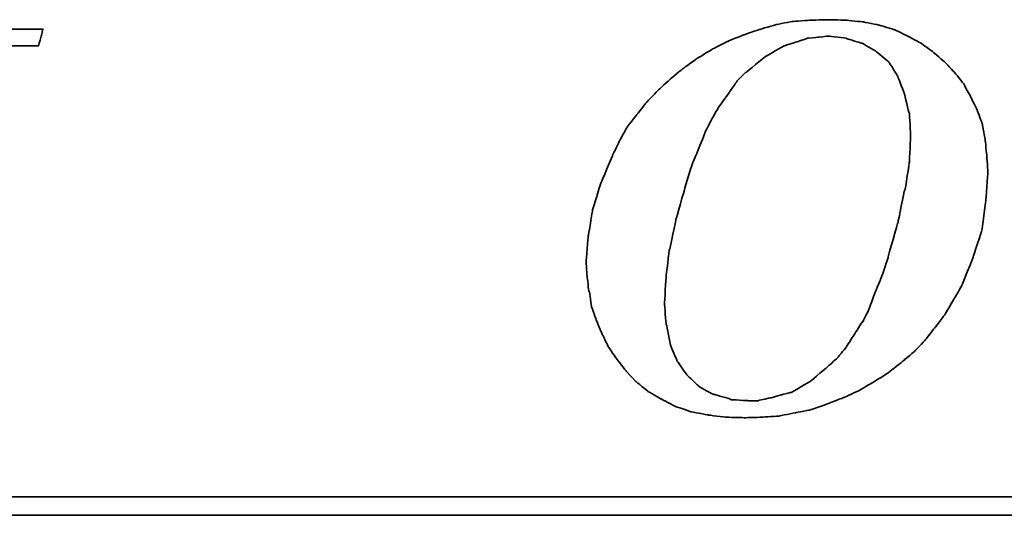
# Model space of a CAD drawing. Header units: millimetres. Extents: x 289 to 527, y -436 to -355.
# Tile 33 of 50: x 462.96 to 466.89, y -412.22 to -410.24. Entities that reach past the tile are written whole.
import ezdxf

# ---------------------------------------------------------------- set-up
doc = ezdxf.new("R2010")
doc.units = ezdxf.units.MM
doc.header["$LTSCALE"] = 0.1
doc.layers.add('DIM', color=4, linetype='CONTINUOUS')
doc.layers.add('layer 1', color=7, linetype='CONTINUOUS')

# ---------------------------------------------------------------- blocks, each defined once
blk = doc.blocks.new('TBI MOTION logo(完整正式版)')
at = {"layer": 'layer 1', "color": 22, "lineweight": 35}
for points, knots in [([(-11.34375, -6.98375), (-11.34375, -6.98375), (-10.91375, -7.43875), (-10.91375, -7.43875), (-10.91375, -7.43875), (-10.91375, -7.43875), (-10.38625, -7.87125), (-10.38625, -7.87125), (-10.38625, -7.87125), (-10.38625, -7.87125), (-9.81125, -8.20375), (-9.81125, -8.20375), (-9.81125, -8.20375), (-9.81125, -8.20375), (-9.21125, -8.51875), (-9.21125, -8.51875), (-9.21125, -8.51875), (-9.21125, -8.51875), (-8.51625, -8.75875), (-8.51625, -8.75875), (-8.51625, -8.75875), (-8.51625, -8.75875), (-7.77125, -8.90375), (-7.77125, -8.90375), (-7.77125, -8.90375), (-7.77125, -8.90375), (-6.97875, -8.99875), (-6.97875, -8.99875), (-6.97875, -8.99875), (-6.97875, -8.99875), (-6.14125, -9.02375), (-6.14125, -9.02375), (-6.14125, -9.02375), (-6.14125, -9.02375), (-5.37125, -8.99875), (-5.37125, -8.99875), (-5.37125, -8.99875), (-5.37125, -8.99875), (-4.65375, -8.94875), (-4.65375, -8.94875), (-4.65375, -8.94875), (-4.65375, -8.94875), (-3.93375, -8.80625), (-3.93375, -8.80625), (-3.93375, -8.80625), (-3.93375, -8.80625), (-3.21375, -8.66375), (-3.21375, -8.66375), (-3.21375, -8.66375), (-3.21375, -8.66375), (-2.49375, -8.39875), (-2.49375, -8.39875), (-2.49375, -8.39875), (-2.49375, -8.39875), (-1.79875, -8.13375), (-1.79875, -8.13375), (-1.79875, -8.13375), (-1.79875, -8.13375), (-1.17375, -7.84375), (-1.17375, -7.84375), (-1.17375, -7.84375), (-1.17375, -7.84375), (-0.52375, -7.46375), (-0.52375, -7.46375), (-0.52375, -7.46375), (-0.52375, -7.46375), (0.10124, -7.07875), (0.10124, -7.07875), (0.10124, -7.07875), (0.10124, -7.07875), (0.67625, -6.62375), (0.67625, -6.62375), (0.67625, -6.62375), (0.67625, -6.62375), (1.24874, -6.14375), (1.24874, -6.14375), (1.24874, -6.14375), (1.24874, -6.14375), (1.72874, -5.64125), (1.72874, -5.64125), (1.72874, -5.64125), (1.72874, -5.64125), (2.18624, -5.06375), (2.18624, -5.06375), (2.18624, -5.06375), (2.18624, -5.06375), (2.61625, -4.48874), (2.61625, -4.48874), (2.61625, -4.48874), (2.61625, -4.48874), (3.00125, -3.83874), (3.00125, -3.83874), (3.00125, -3.83874), (3.00125, -3.83874), (3.36124, -3.21374), (3.36124, -3.21374), (3.36124, -3.21374), (3.36124, -3.21374), (3.84374, -1.99125), (3.84374, -1.99125), (3.84374, -1.99125), (3.84374, -1.99125), (4.22625, -0.81875), (4.22625, -0.81875), (4.22625, -0.81875), (4.22625, -0.81875), (4.39125, 0.45624), (4.39125, 0.45624), (4.39125, 0.45624), (4.39125, 0.45624), (4.48874, 1.70124), (4.48874, 1.70124), (4.48874, 1.70124), (4.48874, 1.70124), (4.43874, 2.44625), (4.43874, 2.44625), (4.43874, 2.44625), (4.43874, 2.44625), (4.36874, 3.14125), (4.36874, 3.14125), (4.36874, 3.14125), (4.36874, 3.14125), (4.25125, 3.81125), (4.25125, 3.81125), (4.25125, 3.81125), (4.25125, 3.81125), (4.03124, 4.41125), (4.03124, 4.41125), (4.03124, 4.41125), (4.03124, 4.41125), (3.74374, 5.01125), (3.74374, 5.01125), (3.74374, 5.01125), (3.74374, 5.01125), (3.43124, 5.58875), (3.43124, 5.58875), (3.43124, 5.58875), (3.43124, 5.58875), (3.02625, 6.09125), (3.02625, 6.09125), (3.02625, 6.09125), (3.02625, 6.09125), (2.59374, 6.54875), (2.59374, 6.54875), (2.59374, 6.54875), (2.59374, 6.54875), (2.09124, 6.98125), (2.09124, 6.98125), (2.09124, 6.98125), (2.09124, 6.98125), (1.56124, 7.36625), (1.56124, 7.36625), (1.56124, 7.36625), (1.56124, 7.36625), (0.98624, 7.67625), (0.98624, 7.67625), (0.98624, 7.67625), (0.98624, 7.67625), (0.38624, 7.96375), (0.38624, 7.96375), (0.38624, 7.96375), (0.38624, 7.96375), (-0.25875, 8.15625), (-0.25875, 8.15625), (-0.25875, 8.15625), (-0.25875, 8.15625), (-0.98125, 8.30125), (-0.98125, 8.30125), (-0.98125, 8.30125), (-0.98125, 8.30125), (-1.70124, 8.37125), (-1.70124, 8.37125), (-1.70124, 8.37125), (-1.70124, 8.37125), (-2.49375, 8.39624), (-2.49375, 8.39624), (-2.49375, 8.39624), (-2.49375, 8.39624), (-3.28625, 8.37125), (-3.28625, 8.37125), (-3.28625, 8.37125), (-3.28625, 8.37125), (-4.05125, 8.32125), (-4.05125, 8.32125), (-4.05125, 8.32125), (-4.05125, 8.32125), (-4.77375, 8.18125), (-4.77375, 8.18125), (-4.77375, 8.18125), (-4.77375, 8.18125), (-5.51625, 7.96375), (-5.51625, 7.96375), (-5.51625, 7.96375), (-5.51625, 7.96375), (-6.21125, 7.72625), (-6.21125, 7.72625), (-6.21125, 7.72625), (-6.21125, 7.72625), (-6.92875, 7.43625), (-6.92875, 7.43625), (-6.92875, 7.43625), (-6.92875, 7.43625), (-7.57875, 7.10125), (-7.57875, 7.10125), (-7.57875, 7.10125), (-7.57875, 7.10125), (-8.24875, 6.69125), (-8.24875, 6.69125), (-8.24875, 6.69125), (-8.24875, 6.69125), (-8.84875, 6.26125), (-8.84875, 6.26125), (-8.84875, 6.26125), (-8.84875, 6.26125), (-9.42625, 5.78125), (-9.42625, 5.78125), (-9.42625, 5.78125), (-9.42625, 5.78125), (-9.95375, 5.30125), (-9.95375, 5.30125), (-9.95375, 5.30125), (-9.95375, 5.30125), (-10.43375, 4.79624), (-10.43375, 4.79624), (-10.43375, 4.79624), (-10.43375, 4.79624), (-10.88875, 4.22125), (-10.88875, 4.22125), (-10.88875, 4.22125), (-10.88875, 4.22125), (-11.29875, 3.69375), (-11.29875, 3.69375), (-11.29875, 3.69375), (-11.29875, 3.69375), (-11.63375, 3.09125), (-11.63375, 3.09125), (-11.63375, 3.09125), (-11.63375, 3.09125), (-11.91875, 2.49625), (-11.91875, 2.49625), (-11.91875, 2.49625), (-11.91875, 2.49625), (-12.44875, 1.24625), (-12.44875, 1.24625), (-12.44875, 1.24625), (-12.44875, 1.24625), (-12.80875, 0.06874), (-12.80875, 0.06874), (-12.80875, 0.06874), (-12.80875, 0.06874), (-12.99875, -1.07875), (-12.99875, -1.07875), (-12.99875, -1.07875), (-12.99875, -1.07875), (-13.09375, -2.18375), (-13.09375, -2.18375), (-13.09375, -2.18375), (-13.09375, -2.18375), (-13.04875, -2.85375), (-13.04875, -2.85375), (-13.04875, -2.85375), (-13.04875, -2.85375), (-12.97375, -3.50375), (-12.97375, -3.50375), (-12.97375, -3.50375), (-12.97375, -3.50375), (-12.95375, -3.50375), (-12.95375, -3.50375), (-12.95375, -3.50375), (-12.95375, -3.50375), (-12.85375, -4.17375), (-12.85375, -4.17375), (-12.85375, -4.17375), (-12.85375, -4.17375), (-12.63875, -4.77624), (-12.63875, -4.77624), (-12.63875, -4.77624), (-12.63875, -4.77624), (-12.39875, -5.35125), (-12.39875, -5.35125), (-12.39875, -5.35125), (-12.39875, -5.35125), (-12.11375, -5.92875), (-12.11375, -5.92875), (-12.11375, -5.92875), (-12.11375, -5.92875), (-11.75375, -6.45375), (-11.75375, -6.45375), (-11.75375, -6.45375), (-11.75375, -6.45375), (-11.34375, -6.98375), (-11.34375, -6.98375)], [0, 0, 0, 0, 0.01369863, 0.01369863, 0.01369863, 0.01369864, 0.02739726, 0.02739726, 0.02739726, 0.02739727, 0.04109589, 0.04109589, 0.04109589, 0.0410959, 0.05479452, 0.05479452, 0.05479452, 0.05479453, 0.06849315, 0.06849315, 0.06849315, 0.06849316, 0.08219178, 0.08219178, 0.08219178, 0.08219179, 0.09589041, 0.09589041, 0.09589041, 0.09589042, 0.10958904, 0.10958904, 0.10958904, 0.10958905, 0.12328767, 0.12328767, 0.12328767, 0.12328768, 0.1369863, 0.1369863, 0.1369863, 0.13698631, 0.15068493, 0.15068493, 0.15068493, 0.15068494, 0.16438356, 0.16438356, 0.16438356, 0.16438357, 0.17808219, 0.17808219, 0.17808219, 0.1780822, 0.19178082, 0.19178082, 0.19178082, 0.19178083, 0.20547945, 0.20547945, 0.20547945, 0.20547946, 0.21917808, 0.21917808, 0.21917808, 0.21917809, 0.23287671, 0.23287671, 0.23287671, 0.23287672, 0.24657534, 0.24657534, 0.24657534, 0.24657535, 0.26027397, 0.26027397, 0.26027397, 0.26027398, 0.2739726, 0.2739726, 0.2739726, 0.27397261, 0.28767123, 0.28767123, 0.28767123, 0.28767124, 0.30136986, 0.30136986, 0.30136986, 0.30136987, 0.31506849, 0.31506849, 0.31506849, 0.3150685, 0.32876712, 0.32876712, 0.32876712, 0.32876713, 0.34246575, 0.34246575, 0.34246575, 0.34246576, 0.35616438, 0.35616438, 0.35616438, 0.35616439, 0.36986301, 0.36986301, 0.36986301, 0.36986302, 0.38356164, 0.38356164, 0.38356164, 0.38356165, 0.39726027, 0.39726027, 0.39726027, 0.39726028, 0.4109589, 0.4109589, 0.4109589, 0.41095891, 0.42465753, 0.42465753, 0.42465753, 0.42465754, 0.43835616, 0.43835616, 0.43835616, 0.43835617, 0.45205479, 0.45205479, 0.45205479, 0.4520548, 0.46575342, 0.46575342, 0.46575342, 0.46575343, 0.47945205, 0.47945205, 0.47945205, 0.47945206, 0.49315068, 0.49315068, 0.49315068, 0.49315069, 0.50684932, 0.50684932, 0.50684932, 0.50684933, 0.52054795, 0.52054795, 0.52054795, 0.52054796, 0.53424658, 0.53424658, 0.53424658, 0.53424659, 0.54794521, 0.54794521, 0.54794521, 0.54794522, 0.56164384, 0.56164384, 0.56164384, 0.56164385, 0.57534247, 0.57534247, 0.57534247, 0.57534248, 0.5890411, 0.5890411, 0.5890411, 0.58904111, 0.60273973, 0.60273973, 0.60273973, 0.60273974, 0.61643836, 0.61643836, 0.61643836, 0.61643837, 0.63013699, 0.63013699, 0.63013699, 0.630137, 0.64383562, 0.64383562, 0.64383562, 0.64383563, 0.65753425, 0.65753425, 0.65753425, 0.65753426, 0.67123288, 0.67123288, 0.67123288, 0.67123289, 0.68493151, 0.68493151, 0.68493151, 0.68493152, 0.69863014, 0.69863014, 0.69863014, 0.69863015, 0.71232877, 0.71232877, 0.71232877, 0.71232878, 0.7260274, 0.7260274, 0.7260274, 0.72602741, 0.73972603, 0.73972603, 0.73972603, 0.73972604, 0.75342466, 0.75342466, 0.75342466, 0.75342467, 0.76712329, 0.76712329, 0.76712329, 0.7671233, 0.78082192, 0.78082192, 0.78082192, 0.78082193, 0.79452055, 0.79452055, 0.79452055, 0.79452056, 0.80821918, 0.80821918, 0.80821918, 0.80821919, 0.82191781, 0.82191781, 0.82191781, 0.82191782, 0.83561644, 0.83561644, 0.83561644, 0.83561645, 0.84931507, 0.84931507, 0.84931507, 0.84931508, 0.8630137, 0.8630137, 0.8630137, 0.86301371, 0.87671233, 0.87671233, 0.87671233, 0.87671234, 0.89041096, 0.89041096, 0.89041096, 0.89041097, 0.90410959, 0.90410959, 0.90410959, 0.9041096, 0.91780822, 0.91780822, 0.91780822, 0.91780823, 0.93150685, 0.93150685, 0.93150685, 0.93150686, 0.94520548, 0.94520548, 0.94520548, 0.94520549, 0.95890411, 0.95890411, 0.95890411, 0.95890412, 0.97260274, 0.97260274, 0.97260274, 0.97260275, 0.98630137, 0.98630137, 0.98630137, 0.98630138, 1, 1, 1, 1]), ([(-40.59125, -7.94375), (-40.59125, -7.94375), (-40.97375, -7.94375), (-40.97375, -7.94375), (-40.97375, -7.94375), (-40.97375, -7.94375), (-41.38125, -7.94375), (-41.38125, -7.94375), (-41.38125, -7.94375), (-41.38125, -7.94375), (-41.54875, -7.94375), (-41.54875, -7.94375), (-41.54875, -7.94375), (-41.54875, -7.94375), (-41.59875, -7.94375), (-41.59875, -7.94375), (-41.59875, -7.94375), (-41.59875, -7.94375), (-41.88375, -7.94375), (-41.88375, -7.94375), (-41.88375, -7.94375), (-41.88375, -7.94375), (-41.90875, -7.91875), (-41.90875, -7.91875), (-41.90875, -7.91875), (-41.90875, -7.91875), (-42.19875, -7.87125), (-42.19875, -7.87125), (-42.19875, -7.87125), (-42.19875, -7.87125), (-42.43875, -7.82375), (-42.43875, -7.82375), (-42.43875, -7.82375), (-42.43875, -7.82375), (-42.45875, -7.82375), (-42.45875, -7.82375), (-42.45875, -7.82375), (-42.45875, -7.82375), (-42.48625, -7.82375), (-42.48625, -7.82375), (-42.48625, -7.82375), (-42.48625, -7.82375), (-42.67625, -7.72375), (-42.67625, -7.72375), (-42.67625, -7.72375), (-42.67625, -7.72375), (-42.70125, -7.70375), (-42.70125, -7.70375), (-42.70125, -7.70375), (-42.70125, -7.70375), (-42.72375, -7.67875), (-42.72375, -7.67875), (-42.72375, -7.67875), (-42.72375, -7.67875), (-42.86875, -7.48875), (-42.86875, -7.48875), (-42.86875, -7.48875), (-42.86875, -7.48875), (-42.89375, -7.43875), (-42.89375, -7.43875), (-42.89375, -7.43875), (-42.89375, -7.43875), (-42.91875, -7.38875), (-42.91875, -7.38875), (-42.91875, -7.38875), (-42.91875, -7.38875), (-42.93875, -7.12875), (-42.93875, -7.12875), (-42.93875, -7.12875), (-42.93875, -7.12875), (-42.96375, -7.10375), (-42.96375, -7.10375), (-42.96375, -7.10375), (-42.96375, -7.10375), (-42.96375, -7.05375), (-42.96375, -7.05375), (-42.96375, -7.05375), (-42.96375, -7.05375), (-42.96375, -7.00875), (-42.96375, -7.00875), (-42.96375, -7.00875), (-42.96375, -7.00875), (-42.91875, -6.69625), (-42.91875, -6.69625), (-42.91875, -6.69625), (-42.91875, -6.69625), (-42.91875, -6.62375), (-42.91875, -6.62375), (-42.91875, -6.62375), (-42.91875, -6.62375), (-42.91875, -6.59625), (-42.91875, -6.59625), (-42.91875, -6.59625), (-42.91875, -6.59625), (-42.91875, -6.57375), (-42.91875, -6.57375), (-42.91875, -6.57375), (-42.91875, -6.57375), (-42.91875, -6.52875), (-42.91875, -6.52875), (-42.91875, -6.52875), (-42.91875, -6.52875), (-42.89375, -6.50375), (-42.89375, -6.50375), (-42.89375, -6.50375), (-42.89375, -6.50375), (-42.84375, -6.38375), (-42.84375, -6.38375), (-42.84375, -6.38375), (-42.84375, -6.38375), (-42.84375, -6.35875), (-42.84375, -6.35875), (-42.84375, -6.35875), (-42.84375, -6.35875), (-42.74625, -6.14375), (-42.74625, -6.14375), (-42.74625, -6.14375), (-42.74625, -6.14375), (-42.70125, -5.85375), (-42.70125, -5.85375), (-42.70125, -5.85375), (-42.70125, -5.85375), (-42.60375, -5.47125), (-42.60375, -5.47125), (-42.60375, -5.47125), (-42.60375, -5.47125), (-42.60375, -5.44875), (-42.60375, -5.44875), (-42.60375, -5.44875), (-42.60375, -5.44875), (-42.38875, -4.67875), (-42.38875, -4.67875), (-42.38875, -4.67875), (-42.38875, -4.67875), (-42.36375, -4.65375), (-42.36375, -4.65375), (-42.36375, -4.65375), (-42.36375, -4.65375), (-42.12375, -3.69625), (-42.12375, -3.69625), (-42.12375, -3.69625), (-42.12375, -3.69625), (-42.12375, -3.67374), (-42.12375, -3.67374), (-42.12375, -3.67374), (-42.12375, -3.67374), (-41.78875, -2.59374), (-41.78875, -2.59374), (-41.78875, -2.59374), (-41.78875, -2.59374), (-41.18875, -0.19375), (-41.18875, -0.19375), (-41.18875, -0.19375), (-41.18875, -0.19375), (-40.54375, 2.20624), (-40.54375, 2.20624), (-40.54375, 2.20624), (-40.54375, 2.20624), (-40.25375, 3.30875), (-40.25375, 3.30875), (-40.25375, 3.30875), (-40.25375, 3.30875), (-39.98875, 4.27125), (-39.98875, 4.27125), (-39.98875, 4.27125), (-39.98875, 4.27125), (-39.77375, 5.13125), (-39.77375, 5.13125), (-39.77375, 5.13125), (-39.77375, 5.13125), (-39.67875, 5.47125), (-39.67875, 5.47125), (-39.67875, 5.47125), (-39.67875, 5.47125), (-39.60375, 5.75625), (-39.60375, 5.75625), (-39.60375, 5.75625), (-39.60375, 5.75625), (-39.60375, 5.78125), (-39.60375, 5.78125), (-39.60375, 5.78125), (-39.60375, 5.78125), (-39.50875, 5.97125), (-39.50875, 5.97125), (-39.50875, 5.97125), (-39.50875, 5.97125), (-39.50875, 6.13875), (-39.50875, 6.13875), (-39.50875, 6.13875), (-39.50875, 6.13875), (-39.48625, 6.16625), (-39.48625, 6.16625), (-39.48625, 6.16625), (-39.48625, 6.16625), (-39.46125, 6.28625), (-39.46125, 6.28625), (-39.46125, 6.28625), (-39.46125, 6.28625), (-39.46125, 6.42625), (-39.46125, 6.42625), (-39.46125, 6.42625), (-39.46125, 6.42625), (-39.41375, 6.42625), (-39.41375, 6.42625), (-39.41375, 6.42625), (-39.41375, 6.42625), (-39.29375, 6.69125), (-39.29375, 6.69125), (-39.29375, 6.69125), (-39.29375, 6.69125), (-39.26875, 6.74125), (-39.26875, 6.74125), (-39.26875, 6.74125), (-39.26875, 6.74125), (-39.24375, 6.76625), (-39.24375, 6.76625), (-39.24375, 6.76625), (-39.24375, 6.76625), (-38.98375, 7.00624), (-38.98375, 7.00624), (-38.98375, 7.00624), (-38.98375, 7.00624), (-38.95625, 7.02624), (-38.95625, 7.02624), (-38.95625, 7.02624), (-38.95625, 7.02624), (-38.78875, 7.12624), (-38.78875, 7.12624), (-38.78875, 7.12624), (-38.78875, 7.12624), (-38.76375, 7.12624), (-38.76375, 7.12624), (-38.76375, 7.12624), (-38.76375, 7.12624), (-38.74375, 7.12624), (-38.74375, 7.12624), (-38.74375, 7.12624), (-38.74375, 7.12624), (-38.52875, 7.17125), (-38.52875, 7.17125), (-38.52875, 7.17125), (-38.52875, 7.17125), (-38.52875, 7.19624), (-38.52875, 7.19624), (-38.52875, 7.19624), (-38.52875, 7.19624), (-38.50375, 7.19624), (-38.50375, 7.19624), (-38.50375, 7.19624), (-38.50375, 7.19624), (-38.26125, 7.21875), (-38.26125, 7.21875), (-38.26125, 7.21875), (-38.26125, 7.21875), (-38.23875, 7.24624), (-38.23875, 7.24624), (-38.23875, 7.24624), (-38.23875, 7.24624), (-38.21625, 7.24624), (-38.21625, 7.24624), (-38.21625, 7.24624), (-38.21625, 7.24624), (-38.18875, 7.24624), (-38.18875, 7.24624), (-38.18875, 7.24624), (-38.18875, 7.24624), (-37.90375, 7.24624), (-37.90375, 7.24624), (-37.90375, 7.24624), (-37.90375, 7.24624), (-37.85375, 7.24624), (-37.85375, 7.24624), (-37.85375, 7.24624), (-37.85375, 7.24624), (-37.75875, 7.24624), (-37.75875, 7.24624), (-37.75875, 7.24624), (-37.75875, 7.24624), (-37.42375, 7.24624), (-37.42375, 7.24624), (-37.42375, 7.24624), (-37.42375, 7.24624), (-37.08875, 7.24624), (-37.08875, 7.24624), (-37.08875, 7.24624), (-37.08875, 7.24624), (-37.06375, 7.24624), (-37.06375, 7.24624), (-37.06375, 7.24624), (-37.06375, 7.24624), (-37.06375, 7.26624), (-37.06375, 7.26624), (-37.06375, 7.26624), (-37.06375, 7.26624), (-37.03875, 7.29125), (-37.03875, 7.29125), (-37.03875, 7.29125), (-37.03875, 7.29125), (-37.03875, 7.31625), (-37.03875, 7.31625), (-37.03875, 7.31625), (-37.03875, 7.31625), (-36.94125, 7.67625), (-36.94125, 7.67625), (-36.94125, 7.67625), (-36.94125, 7.67625), (-36.86875, 7.98625), (-36.86875, 7.98625), (-36.86875, 7.98625), (-36.86875, 7.98625), (-36.98875, 7.98625), (-36.98875, 7.98625), (-36.98875, 7.98625), (-36.98875, 7.98625), (-37.42375, 7.98625), (-37.42375, 7.98625), (-37.42375, 7.98625), (-37.42375, 7.98625), (-37.94875, 7.98625), (-37.94875, 7.98625), (-37.94875, 7.98625), (-37.94875, 7.98625), (-38.57375, 7.98625), (-38.57375, 7.98625), (-38.57375, 7.98625), (-38.57375, 7.98625), (-39.29375, 7.98625), (-39.29375, 7.98625), (-39.29375, 7.98625), (-39.29375, 7.98625), (-40.82875, 7.98625), (-40.82875, 7.98625), (-40.82875, 7.98625), (-40.82875, 7.98625), (-42.36375, 7.98625), (-42.36375, 7.98625), (-42.36375, 7.98625), (-42.36375, 7.98625), (-43.08375, 7.98625), (-43.08375, 7.98625), (-43.08375, 7.98625), (-43.08375, 7.98625), (-43.70875, 7.98625), (-43.70875, 7.98625), (-43.70875, 7.98625), (-43.70875, 7.98625), (-44.23375, 7.98625), (-44.23375, 7.98625), (-44.23375, 7.98625), (-44.23375, 7.98625), (-44.66875, 7.98625), (-44.66875, 7.98625), (-44.66875, 7.98625), (-44.66875, 7.98625), (-44.88375, 7.98625), (-44.88375, 7.98625), (-44.88375, 7.98625), (-44.88375, 7.98625), (-44.90875, 7.94125), (-44.90875, 7.94125), (-44.90875, 7.94125), (-44.90875, 7.94125), (-44.90875, 7.91625), (-44.90875, 7.91625), (-44.90875, 7.91625), (-44.90875, 7.91625), (-45.00375, 7.55625), (-45.00375, 7.55625), (-45.00375, 7.55625), (-45.00375, 7.55625), (-45.05375, 7.24624), (-45.05375, 7.24624), (-45.05375, 7.24624), (-45.05375, 7.24624), (-44.61875, 7.24624), (-44.61875, 7.24624), (-44.61875, 7.24624), (-44.61875, 7.24624), (-44.11375, 7.24624), (-44.11375, 7.24624), (-44.11375, 7.24624), (-44.11375, 7.24624), (-43.99375, 7.24624), (-43.99375, 7.24624), (-43.99375, 7.24624), (-43.99375, 7.24624), (-43.94625, 7.24624), (-43.94625, 7.24624), (-43.94625, 7.24624), (-43.94625, 7.24624), (-43.92374, 7.24624), (-43.92374, 7.24624), (-43.92374, 7.24624), (-43.92374, 7.24624), (-43.65875, 7.24624), (-43.65875, 7.24624), (-43.65875, 7.24624), (-43.65875, 7.24624), (-43.63875, 7.21875), (-43.63875, 7.21875), (-43.63875, 7.21875), (-43.63875, 7.21875), (-43.46875, 7.19624), (-43.46875, 7.19624), (-43.46875, 7.19624), (-43.46875, 7.19624), (-43.39875, 7.19624), (-43.39875, 7.19624), (-43.39875, 7.19624), (-43.39875, 7.19624), (-43.37125, 7.17125), (-43.37125, 7.17125), (-43.37125, 7.17125), (-43.37125, 7.17125), (-43.34875, 7.17125), (-43.34875, 7.17125), (-43.34875, 7.17125), (-43.34875, 7.17125), (-43.20375, 7.12624), (-43.20375, 7.12624), (-43.20375, 7.12624), (-43.20375, 7.12624), (-43.05875, 7.07624), (-43.05875, 7.07624), (-43.05875, 7.07624), (-43.05875, 7.07624), (-43.01375, 7.07624), (-43.01375, 7.07624), (-43.01375, 7.07624), (-43.01375, 7.07624), (-42.98875, 7.02624), (-42.98875, 7.02624), (-42.98875, 7.02624), (-42.98875, 7.02624), (-42.79875, 6.86125), (-42.79875, 6.86125), (-42.79875, 6.86125), (-42.79875, 6.86125), (-42.77375, 6.81125), (-42.77375, 6.81125), (-42.77375, 6.81125), (-42.77375, 6.81125), (-42.74625, 6.76625), (-42.74625, 6.76625), (-42.74625, 6.76625), (-42.74625, 6.76625), (-42.72375, 6.47625), (-42.72375, 6.47625), (-42.72375, 6.47625), (-42.72375, 6.47625), (-42.70125, 6.45124), (-42.70125, 6.45124), (-42.70125, 6.45124), (-42.70125, 6.45124), (-42.70125, 6.42625), (-42.70125, 6.42625), (-42.70125, 6.42625), (-42.70125, 6.42625), (-42.72375, 6.40625), (-42.72375, 6.40625), (-42.72375, 6.40625), (-42.72375, 6.40625), (-42.74625, 5.97125), (-42.74625, 5.97125), (-42.74625, 5.97125), (-42.74625, 5.97125), (-42.74625, 5.94625), (-42.74625, 5.94625), (-42.74625, 5.94625), (-42.74625, 5.94625), (-42.74625, 5.92625), (-42.74625, 5.92625), (-42.74625, 5.92625), (-42.74625, 5.92625), (-42.77375, 5.87625), (-42.77375, 5.87625), (-42.77375, 5.87625), (-42.77375, 5.87625), (-42.81875, 5.80625), (-42.81875, 5.80625), (-42.81875, 5.80625), (-42.81875, 5.80625), (-42.86875, 5.63625), (-42.86875, 5.63625), (-42.86875, 5.63625), (-42.86875, 5.63625), (-42.91875, 5.39625), (-42.91875, 5.39625), (-42.91875, 5.39625), (-42.91875, 5.39625), (-42.91875, 5.37124), (-42.91875, 5.37124), (-42.91875, 5.37124), (-42.91875, 5.37124), (-43.01375, 5.10874), (-43.01375, 5.10874), (-43.01375, 5.10874), (-43.01375, 5.10874), (-43.10875, 4.77124), (-43.10875, 4.77124), (-43.10875, 4.77124), (-43.10875, 4.77124), (-43.29875, 3.95625), (-43.29875, 3.95625), (-43.29875, 3.95625), (-43.29875, 3.95625), (-43.58875, 2.95125), (-43.58875, 2.95125), (-43.58875, 2.95125), (-43.58875, 2.95125), (-43.87375, 1.87125), (-43.87375, 1.87125), (-43.87375, 1.87125), (-43.87375, 1.87125), (-44.52625, -0.50374), (-44.52625, -0.50374), (-44.52625, -0.50374), (-44.52625, -0.50374), (-45.14875, -2.85375), (-45.14875, -2.85375), (-45.14875, -2.85375), (-45.14875, -2.85375), (-45.43375, -3.95875), (-45.43375, -3.95875), (-45.43375, -3.95875), (-45.43375, -3.95875), (-45.69875, -4.96875), (-45.69875, -4.96875), (-45.69875, -4.96875), (-45.69875, -4.96875), (-45.91375, -5.78375), (-45.91375, -5.78375), (-45.91375, -5.78375), (-45.91375, -5.78375), (-46.01375, -6.11875), (-46.01375, -6.11875), (-46.01375, -6.11875), (-46.01375, -6.11875), (-46.01375, -6.14375), (-46.01375, -6.14375), (-46.01375, -6.14375), (-46.01375, -6.14375), (-46.10875, -6.40875), (-46.10875, -6.40875), (-46.10875, -6.40875), (-46.10875, -6.40875), (-46.15375, -6.64875), (-46.15375, -6.64875), (-46.15375, -6.64875), (-46.15375, -6.64875), (-46.20375, -6.83875), (-46.20375, -6.83875), (-46.20375, -6.83875), (-46.20375, -6.83875), (-46.22875, -6.93375), (-46.22875, -6.93375), (-46.22875, -6.93375), (-46.22875, -6.93375), (-46.22875, -7.07875), (-46.22875, -7.07875), (-46.22875, -7.07875), (-46.22875, -7.07875), (-46.27375, -7.07875), (-46.27375, -7.07875), (-46.27375, -7.07875), (-46.27375, -7.07875), (-46.39375, -7.34375), (-46.39375, -7.34375), (-46.39375, -7.34375), (-46.39375, -7.34375), (-46.39375, -7.36875), (-46.39375, -7.36875), (-46.39375, -7.36875), (-46.39375, -7.36875), (-46.42125, -7.38875), (-46.42125, -7.38875), (-46.42125, -7.38875), (-46.42125, -7.38875), (-46.68375, -7.67875), (-46.68375, -7.67875), (-46.68375, -7.67875), (-46.68375, -7.67875), (-46.70875, -7.70375), (-46.70875, -7.70375), (-46.70875, -7.70375), (-46.70875, -7.70375), (-46.75375, -7.72375), (-46.75375, -7.72375), (-46.75375, -7.72375), (-46.75375, -7.72375), (-47.08875, -7.87125), (-47.08875, -7.87125), (-47.08875, -7.87125), (-47.08875, -7.87125), (-47.11625, -7.87125), (-47.11625, -7.87125), (-47.11625, -7.87125), (-47.11625, -7.87125), (-47.13875, -7.89375), (-47.13875, -7.89375), (-47.13875, -7.89375), (-47.13875, -7.89375), (-47.56875, -7.91875), (-47.56875, -7.91875), (-47.56875, -7.91875), (-47.56875, -7.91875), (-47.59625, -7.94375), (-47.59625, -7.94375), (-47.59625, -7.94375), (-47.59625, -7.94375), (-47.64375, -7.94375), (-47.64375, -7.94375), (-47.64375, -7.94375), (-47.64375, -7.94375), (-47.73625, -7.94375), (-47.73625, -7.94375), (-47.73625, -7.94375), (-47.73625, -7.94375), (-48.07375, -7.94375), (-48.07375, -7.94375), (-48.07375, -7.94375), (-48.07375, -7.94375), (-48.36125, -7.94375), (-48.36125, -7.94375), (-48.36125, -7.94375), (-48.36125, -7.94375), (-48.36125, -7.96625), (-48.36125, -7.96625), (-48.36125, -7.96625), (-48.36125, -7.96625), (-48.36125, -7.99125), (-48.36125, -7.99125), (-48.36125, -7.99125), (-48.36125, -7.99125), (-48.38875, -8.01375), (-48.38875, -8.01375), (-48.38875, -8.01375), (-48.38875, -8.01375), (-48.50875, -8.34875), (-48.50875, -8.34875), (-48.50875, -8.34875), (-48.50875, -8.34875), (-48.55375, -8.68625), (-48.55375, -8.68625), (-48.55375, -8.68625), (-48.55375, -8.68625), (-48.45875, -8.68625), (-48.45875, -8.68625), (-48.45875, -8.68625), (-48.45875, -8.68625), (-48.07375, -8.68625), (-48.07375, -8.68625), (-48.07375, -8.68625), (-48.07375, -8.68625), (-47.52375, -8.68625), (-47.52375, -8.68625), (-47.52375, -8.68625), (-47.52375, -8.68625), (-46.92375, -8.68625), (-46.92375, -8.68625), (-46.92375, -8.68625), (-46.92375, -8.68625), (-46.25375, -8.68625), (-46.25375, -8.68625), (-46.25375, -8.68625), (-46.25375, -8.68625), (-46.20375, -8.68625), (-46.20375, -8.68625), (-46.20375, -8.68625), (-46.20375, -8.68625), (-44.71375, -8.68625), (-44.71375, -8.68625), (-44.71375, -8.68625), (-44.71375, -8.68625), (-43.22875, -8.68625), (-43.22875, -8.68625), (-43.22875, -8.68625), (-43.22875, -8.68625), (-42.55875, -8.68625), (-42.55875, -8.68625), (-42.55875, -8.68625), (-42.55875, -8.68625), (-42.50875, -8.68625), (-42.50875, -8.68625), (-42.50875, -8.68625), (-42.50875, -8.68625), (-41.93375, -8.68625), (-41.93375, -8.68625), (-41.93375, -8.68625), (-41.93375, -8.68625), (-41.38125, -8.68625), (-41.38125, -8.68625), (-41.38125, -8.68625), (-41.38125, -8.68625), (-40.97375, -8.68625), (-40.97375, -8.68625), (-40.97375, -8.68625), (-40.97375, -8.68625), (-40.78125, -8.68625), (-40.78125, -8.68625), (-40.78125, -8.68625), (-40.78125, -8.68625), (-40.78125, -8.63875), (-40.78125, -8.63875), (-40.78125, -8.63875), (-40.78125, -8.63875), (-40.75875, -8.63875), (-40.75875, -8.63875), (-40.75875, -8.63875), (-40.75875, -8.63875), (-40.66375, -8.27875), (-40.66375, -8.27875), (-40.66375, -8.27875), (-40.66375, -8.27875), (-40.59125, -7.94375), (-40.59125, -7.94375)], [0, 0, 0, 0, 0.00558659, 0.00558659, 0.00558659, 0.0055866, 0.01117318, 0.01117318, 0.01117318, 0.01117319, 0.01675978, 0.01675978, 0.01675978, 0.01675979, 0.02234637, 0.02234637, 0.02234637, 0.02234638, 0.02793296, 0.02793296, 0.02793296, 0.02793297, 0.03351955, 0.03351955, 0.03351955, 0.03351956, 0.03910615, 0.03910615, 0.03910615, 0.03910616, 0.04469274, 0.04469274, 0.04469274, 0.04469275, 0.05027933, 0.05027933, 0.05027933, 0.05027934, 0.05586592, 0.05586592, 0.05586592, 0.05586593, 0.06145251, 0.06145251, 0.06145251, 0.06145252, 0.06703911, 0.06703911, 0.06703911, 0.06703912, 0.0726257, 0.0726257, 0.0726257, 0.07262571, 0.07821229, 0.07821229, 0.07821229, 0.0782123, 0.08379888, 0.08379888, 0.08379888, 0.08379889, 0.08938547, 0.08938547, 0.08938547, 0.08938548, 0.09497207, 0.09497207, 0.09497207, 0.09497208, 0.10055866, 0.10055866, 0.10055866, 0.10055867, 0.10614525, 0.10614525, 0.10614525, 0.10614526, 0.11173184, 0.11173184, 0.11173184, 0.11173185, 0.11731844, 0.11731844, 0.11731844, 0.11731845, 0.12290503, 0.12290503, 0.12290503, 0.12290504, 0.12849162, 0.12849162, 0.12849162, 0.12849163, 0.13407821, 0.13407821, 0.13407821, 0.13407822, 0.1396648, 0.1396648, 0.1396648, 0.13966481, 0.1452514, 0.1452514, 0.1452514, 0.14525141, 0.15083799, 0.15083799, 0.15083799, 0.150838, 0.15642458, 0.15642458, 0.15642458, 0.15642459, 0.16201117, 0.16201117, 0.16201117, 0.16201118, 0.16759777, 0.16759777, 0.16759777, 0.16759778, 0.17318436, 0.17318436, 0.17318436, 0.17318437, 0.17877095, 0.17877095, 0.17877095, 0.17877096, 0.18435754, 0.18435754, 0.18435754, 0.18435755, 0.18994413, 0.18994413, 0.18994413, 0.18994414, 0.19553073, 0.19553073, 0.19553073, 0.19553074, 0.20111732, 0.20111732, 0.20111732, 0.20111733, 0.20670391, 0.20670391, 0.20670391, 0.20670392, 0.2122905, 0.2122905, 0.2122905, 0.21229051, 0.21787709, 0.21787709, 0.21787709, 0.2178771, 0.22346369, 0.22346369, 0.22346369, 0.2234637, 0.22905028, 0.22905028, 0.22905028, 0.22905029, 0.23463687, 0.23463687, 0.23463687, 0.23463688, 0.24022346, 0.24022346, 0.24022346, 0.24022347, 0.24581006, 0.24581006, 0.24581006, 0.24581007, 0.25139665, 0.25139665, 0.25139665, 0.25139666, 0.25698324, 0.25698324, 0.25698324, 0.25698325, 0.26256983, 0.26256983, 0.26256983, 0.26256984, 0.26815642, 0.26815642, 0.26815642, 0.26815643, 0.27374302, 0.27374302, 0.27374302, 0.27374303, 0.27932961, 0.27932961, 0.27932961, 0.27932962, 0.2849162, 0.2849162, 0.2849162, 0.28491621, 0.29050279, 0.29050279, 0.29050279, 0.2905028, 0.29608939, 0.29608939, 0.29608939, 0.2960894, 0.30167598, 0.30167598, 0.30167598, 0.30167599, 0.30726257, 0.30726257, 0.30726257, 0.30726258, 0.31284916, 0.31284916, 0.31284916, 0.31284917, 0.31843575, 0.31843575, 0.31843575, 0.31843576, 0.32402235, 0.32402235, 0.32402235, 0.32402236, 0.32960894, 0.32960894, 0.32960894, 0.32960895, 0.33519553, 0.33519553, 0.33519553, 0.33519554, 0.34078212, 0.34078212, 0.34078212, 0.34078213, 0.34636872, 0.34636872, 0.34636872, 0.34636873, 0.35195531, 0.35195531, 0.35195531, 0.35195532, 0.3575419, 0.3575419, 0.3575419, 0.35754191, 0.36312849, 0.36312849, 0.36312849, 0.3631285, 0.36871508, 0.36871508, 0.36871508, 0.36871509, 0.37430168, 0.37430168, 0.37430168, 0.37430169, 0.37988827, 0.37988827, 0.37988827, 0.37988828, 0.38547486, 0.38547486, 0.38547486, 0.38547487, 0.39106145, 0.39106145, 0.39106145, 0.39106146, 0.39664804, 0.39664804, 0.39664804, 0.39664805, 0.40223464, 0.40223464, 0.40223464, 0.40223465, 0.40782123, 0.40782123, 0.40782123, 0.40782124, 0.41340782, 0.41340782, 0.41340782, 0.41340783, 0.41899441, 0.41899441, 0.41899441, 0.41899442, 0.42458101, 0.42458101, 0.42458101, 0.42458102, 0.4301676, 0.4301676, 0.4301676, 0.43016761, 0.43575419, 0.43575419, 0.43575419, 0.4357542, 0.44134078, 0.44134078, 0.44134078, 0.44134079, 0.44692737, 0.44692737, 0.44692737, 0.44692738, 0.45251397, 0.45251397, 0.45251397, 0.45251398, 0.45810056, 0.45810056, 0.45810056, 0.45810057, 0.46368715, 0.46368715, 0.46368715, 0.46368716, 0.46927374, 0.46927374, 0.46927374, 0.46927375, 0.47486034, 0.47486034, 0.47486034, 0.47486035, 0.48044693, 0.48044693, 0.48044693, 0.48044694, 0.48603352, 0.48603352, 0.48603352, 0.48603353, 0.49162011, 0.49162011, 0.49162011, 0.49162012, 0.4972067, 0.4972067, 0.4972067, 0.49720671, 0.5027933, 0.5027933, 0.5027933, 0.50279331, 0.50837989, 0.50837989, 0.50837989, 0.5083799, 0.51396648, 0.51396648, 0.51396648, 0.51396649, 0.51955307, 0.51955307, 0.51955307, 0.51955308, 0.52513966, 0.52513966, 0.52513966, 0.52513967, 0.53072626, 0.53072626, 0.53072626, 0.53072627, 0.53631285, 0.53631285, 0.53631285, 0.53631286, 0.54189944, 0.54189944, 0.54189944, 0.54189945, 0.54748603, 0.54748603, 0.54748603, 0.54748604, 0.55307263, 0.55307263, 0.55307263, 0.55307264, 0.55865922, 0.55865922, 0.55865922, 0.55865923, 0.56424581, 0.56424581, 0.56424581, 0.56424582, 0.5698324, 0.5698324, 0.5698324, 0.56983241, 0.57541899, 0.57541899, 0.57541899, 0.575419, 0.58100559, 0.58100559, 0.58100559, 0.5810056, 0.58659218, 0.58659218, 0.58659218, 0.58659219, 0.59217877, 0.59217877, 0.59217877, 0.59217878, 0.59776536, 0.59776536, 0.59776536, 0.59776537, 0.60335196, 0.60335196, 0.60335196, 0.60335197, 0.60893855, 0.60893855, 0.60893855, 0.60893856, 0.61452514, 0.61452514, 0.61452514, 0.61452515, 0.62011173, 0.62011173, 0.62011173, 0.62011174, 0.62569832, 0.62569832, 0.62569832, 0.62569833, 0.63128492, 0.63128492, 0.63128492, 0.63128493, 0.63687151, 0.63687151, 0.63687151, 0.63687152, 0.6424581, 0.6424581, 0.6424581, 0.64245811, 0.64804469, 0.64804469, 0.64804469, 0.6480447, 0.65363128, 0.65363128, 0.65363128, 0.65363129, 0.65921788, 0.65921788, 0.65921788, 0.65921789, 0.66480447, 0.66480447, 0.66480447, 0.66480448, 0.67039106, 0.67039106, 0.67039106, 0.67039107, 0.67597765, 0.67597765, 0.67597765, 0.67597766, 0.68156425, 0.68156425, 0.68156425, 0.68156426, 0.68715084, 0.68715084, 0.68715084, 0.68715085, 0.69273743, 0.69273743, 0.69273743, 0.69273744, 0.69832402, 0.69832402, 0.69832402, 0.69832403, 0.70391061, 0.70391061, 0.70391061, 0.70391062, 0.70949721, 0.70949721, 0.70949721, 0.70949722, 0.7150838, 0.7150838, 0.7150838, 0.71508381, 0.72067039, 0.72067039, 0.72067039, 0.7206704, 0.72625698, 0.72625698, 0.72625698, 0.72625699, 0.73184358, 0.73184358, 0.73184358, 0.73184359, 0.73743017, 0.73743017, 0.73743017, 0.73743018, 0.74301676, 0.74301676, 0.74301676, 0.74301677, 0.74860335, 0.74860335, 0.74860335, 0.74860336, 0.75418994, 0.75418994, 0.75418994, 0.75418995, 0.75977654, 0.75977654, 0.75977654, 0.75977655, 0.76536313, 0.76536313, 0.76536313, 0.76536314, 0.77094972, 0.77094972, 0.77094972, 0.77094973, 0.77653631, 0.77653631, 0.77653631, 0.77653632, 0.78212291, 0.78212291, 0.78212291, 0.78212292, 0.7877095, 0.7877095, 0.7877095, 0.78770951, 0.79329609, 0.79329609, 0.79329609, 0.7932961, 0.79888268, 0.79888268, 0.79888268, 0.79888269, 0.80446927, 0.80446927, 0.80446927, 0.80446928, 0.81005587, 0.81005587, 0.81005587, 0.81005588, 0.81564246, 0.81564246, 0.81564246, 0.81564247, 0.82122905, 0.82122905, 0.82122905, 0.82122906, 0.82681564, 0.82681564, 0.82681564, 0.82681565, 0.83240223, 0.83240223, 0.83240223, 0.83240224, 0.83798883, 0.83798883, 0.83798883, 0.83798884, 0.84357542, 0.84357542, 0.84357542, 0.84357543, 0.84916201, 0.84916201, 0.84916201, 0.84916202, 0.8547486, 0.8547486, 0.8547486, 0.85474861, 0.8603352, 0.8603352, 0.8603352, 0.86033521, 0.86592179, 0.86592179, 0.86592179, 0.8659218, 0.87150838, 0.87150838, 0.87150838, 0.87150839, 0.87709497, 0.87709497, 0.87709497, 0.87709498, 0.88268156, 0.88268156, 0.88268156, 0.88268157, 0.88826816, 0.88826816, 0.88826816, 0.88826817, 0.89385475, 0.89385475, 0.89385475, 0.89385476, 0.89944134, 0.89944134, 0.89944134, 0.89944135, 0.90502793, 0.90502793, 0.90502793, 0.90502794, 0.91061453, 0.91061453, 0.91061453, 0.91061454, 0.91620112, 0.91620112, 0.91620112, 0.91620113, 0.92178771, 0.92178771, 0.92178771, 0.92178772, 0.9273743, 0.9273743, 0.9273743, 0.92737431, 0.93296089, 0.93296089, 0.93296089, 0.9329609, 0.93854749, 0.93854749, 0.93854749, 0.9385475, 0.94413408, 0.94413408, 0.94413408, 0.94413409, 0.94972067, 0.94972067, 0.94972067, 0.94972068, 0.95530726, 0.95530726, 0.95530726, 0.95530727, 0.96089385, 0.96089385, 0.96089385, 0.96089386, 0.96648045, 0.96648045, 0.96648045, 0.96648046, 0.97206704, 0.97206704, 0.97206704, 0.97206705, 0.97765363, 0.97765363, 0.97765363, 0.97765364, 0.98324022, 0.98324022, 0.98324022, 0.98324023, 0.98882682, 0.98882682, 0.98882682, 0.98882683, 0.99441341, 0.99441341, 0.99441341, 0.99441342, 1, 1, 1, 1]), ([(-8.77875, 1.03124), (-8.77875, 1.03124), (-8.51625, 1.89625), (-8.51625, 1.89625), (-8.51625, 1.89625), (-8.51625, 1.89625), (-8.20375, 2.66375), (-8.20375, 2.66375), (-8.20375, 2.66375), (-8.20375, 2.66375), (-7.91625, 3.38125), (-7.91625, 3.38125), (-7.91625, 3.38125), (-7.91625, 3.38125), (-7.91625, 3.40624), (-7.91625, 3.40624), (-7.91625, 3.40624), (-7.91625, 3.40624), (-7.57875, 4.07624), (-7.57875, 4.07624), (-7.57875, 4.07624), (-7.57875, 4.07624), (-7.24375, 4.65125), (-7.24375, 4.65125), (-7.24375, 4.65125), (-7.24375, 4.65125), (-7.21875, 4.65125), (-7.21875, 4.65125), (-7.21875, 4.65125), (-7.21875, 4.65125), (-7.21875, 4.67624), (-7.21875, 4.67624), (-7.21875, 4.67624), (-7.21875, 4.67624), (-6.83625, 5.20375), (-6.83625, 5.20375), (-6.83625, 5.20375), (-6.83625, 5.20375), (-6.49875, 5.68625), (-6.49875, 5.68625), (-6.49875, 5.68625), (-6.49875, 5.68625), (-6.49875, 5.70625), (-6.49875, 5.70625), (-6.49875, 5.70625), (-6.49875, 5.70625), (-6.11625, 6.09125), (-6.11625, 6.09125), (-6.11625, 6.09125), (-6.11625, 6.09125), (-6.09125, 6.09125), (-6.09125, 6.09125), (-6.09125, 6.09125), (-6.09125, 6.09125), (-5.27375, 6.76625), (-5.27375, 6.76625), (-5.27375, 6.76625), (-5.27375, 6.76625), (-5.24875, 6.76625), (-5.24875, 6.76625), (-5.24875, 6.76625), (-5.24875, 6.76625), (-5.24875, 6.78625), (-5.24875, 6.78625), (-5.24875, 6.78625), (-5.24875, 6.78625), (-4.38875, 7.26624), (-4.38875, 7.26624), (-4.38875, 7.26624), (-4.38875, 7.26624), (-4.36125, 7.26624), (-4.36125, 7.26624), (-4.36125, 7.26624), (-4.36125, 7.26624), (-3.93375, 7.41125), (-3.93375, 7.41125), (-3.93375, 7.41125), (-3.93375, 7.41125), (-3.47375, 7.55625), (-3.47375, 7.55625), (-3.47375, 7.55625), (-3.47375, 7.55625), (-3.45375, 7.55625), (-3.45375, 7.55625), (-3.45375, 7.55625), (-3.45375, 7.55625), (-3.42875, 7.58124), (-3.42875, 7.58124), (-3.42875, 7.58124), (-3.42875, 7.58124), (-2.97375, 7.62625), (-2.97375, 7.62625), (-2.97375, 7.62625), (-2.97375, 7.62625), (-2.49375, 7.67625), (-2.49375, 7.67625), (-2.49375, 7.67625), (-2.49375, 7.67625), (-2.46875, 7.67625), (-2.46875, 7.67625), (-2.46875, 7.67625), (-2.46875, 7.67625), (-1.70124, 7.58124), (-1.70124, 7.58124), (-1.70124, 7.58124), (-1.70124, 7.58124), (-1.67875, 7.55625), (-1.67875, 7.55625), (-1.67875, 7.55625), (-1.67875, 7.55625), (-1.65375, 7.55625), (-1.65375, 7.55625), (-1.65375, 7.55625), (-1.65375, 7.55625), (-1.03125, 7.36625), (-1.03125, 7.36625), (-1.03125, 7.36625), (-1.03125, 7.36625), (-1.00625, 7.36625), (-1.00625, 7.36625), (-1.00625, 7.36625), (-1.00625, 7.36625), (-0.43124, 7.02624), (-0.43124, 7.02624), (-0.43124, 7.02624), (-0.43124, 7.02624), (-0.40625, 7.00624), (-0.40625, 7.00624), (-0.40625, 7.00624), (-0.40625, 7.00624), (0.12124, 6.57124), (0.12124, 6.57124), (0.12124, 6.57124), (0.12124, 6.57124), (0.14624, 6.54875), (0.14624, 6.54875), (0.14624, 6.54875), (0.14624, 6.54875), (0.17124, 6.52375), (0.17124, 6.52375), (0.17124, 6.52375), (0.17124, 6.52375), (0.55625, 5.89875), (0.55625, 5.89875), (0.55625, 5.89875), (0.55625, 5.89875), (0.55625, 5.87625), (0.55625, 5.87625), (0.55625, 5.87625), (0.55625, 5.87625), (0.84124, 5.15625), (0.84124, 5.15625), (0.84124, 5.15625), (0.84124, 5.15625), (0.84124, 5.13125), (0.84124, 5.13125), (0.84124, 5.13125), (0.84124, 5.13125), (1.03624, 4.31875), (1.03624, 4.31875), (1.03624, 4.31875), (1.03624, 4.31875), (1.05624, 4.31875), (1.05624, 4.31875), (1.05624, 4.31875), (1.05624, 4.31875), (1.05624, 4.29125), (1.05624, 4.29125), (1.05624, 4.29125), (1.05624, 4.29125), (1.10625, 3.33125), (1.10625, 3.33125), (1.10625, 3.33125), (1.10625, 3.33125), (1.10625, 3.30875), (1.10625, 3.30875), (1.10625, 3.30875), (1.10625, 3.30875), (1.05624, 2.20624), (1.05624, 2.20624), (1.05624, 2.20624), (1.05624, 2.20624), (1.05624, 2.18124), (1.05624, 2.18124), (1.05624, 2.18124), (1.05624, 2.18124), (0.86624, 0.93624), (0.86624, 0.93624), (0.86624, 0.93624), (0.86624, 0.93624), (0.84124, 0.93624), (0.84124, 0.93624), (0.84124, 0.93624), (0.84124, 0.93624), (0.55625, -0.45874), (0.55625, -0.45874), (0.55625, -0.45874), (0.55625, -0.45874), (0.12124, -1.99125), (0.12124, -1.99125), (0.12124, -1.99125), (0.12124, -1.99125), (0.12124, -2.01874), (0.12124, -2.01874), (0.12124, -2.01874), (0.12124, -2.01874), (-0.13874, -2.78375), (-0.13874, -2.78375), (-0.13874, -2.78375), (-0.13874, -2.78375), (-0.43124, -3.50375), (-0.43124, -3.50375), (-0.43124, -3.50375), (-0.43124, -3.50375), (-0.69375, -4.19875), (-0.69375, -4.19875), (-0.69375, -4.19875), (-0.69375, -4.19875), (-0.69375, -4.22375), (-0.69375, -4.22375), (-0.69375, -4.22375), (-0.69375, -4.22375), (-0.98125, -4.82374), (-0.98125, -4.82374), (-0.98125, -4.82374), (-0.98125, -4.82374), (-1.00625, -4.82374), (-1.00625, -4.82374), (-1.00625, -4.82374), (-1.00625, -4.82374), (-1.33875, -5.35125), (-1.33875, -5.35125), (-1.33875, -5.35125), (-1.33875, -5.35125), (-1.67875, -5.87875), (-1.67875, -5.87875), (-1.67875, -5.87875), (-1.67875, -5.87875), (-1.67875, -5.90375), (-1.67875, -5.90375), (-1.67875, -5.90375), (-1.67875, -5.90375), (-2.05875, -6.35875), (-2.05875, -6.35875), (-2.05875, -6.35875), (-2.05875, -6.35875), (-2.08375, -6.38375), (-2.08375, -6.38375), (-2.08375, -6.38375), (-2.08375, -6.38375), (-2.46875, -6.74375), (-2.46875, -6.74375), (-2.46875, -6.74375), (-2.46875, -6.74375), (-3.25875, -7.41625), (-3.25875, -7.41625), (-3.25875, -7.41625), (-3.25875, -7.41625), (-3.28625, -7.43875), (-3.28625, -7.43875), (-3.28625, -7.43875), (-3.28625, -7.43875), (-4.12375, -7.91875), (-4.12375, -7.91875), (-4.12375, -7.91875), (-4.12375, -7.91875), (-4.14875, -7.91875), (-4.14875, -7.91875), (-4.14875, -7.91875), (-4.14875, -7.91875), (-4.17125, -7.91875), (-4.17125, -7.91875), (-4.17125, -7.91875), (-4.17125, -7.91875), (-5.03375, -8.15875), (-5.03375, -8.15875), (-5.03375, -8.15875), (-5.03375, -8.15875), (-5.51625, -8.25625), (-5.51625, -8.25625), (-5.51625, -8.25625), (-5.51625, -8.25625), (-5.54125, -8.27875), (-5.54125, -8.27875), (-5.54125, -8.27875), (-5.54125, -8.27875), (-5.56375, -8.27875), (-5.56375, -8.27875), (-5.56375, -8.27875), (-5.56375, -8.27875), (-5.99625, -8.27875), (-5.99625, -8.27875), (-5.99625, -8.27875), (-5.99625, -8.27875), (-6.76375, -8.23125), (-6.76375, -8.23125), (-6.76375, -8.23125), (-6.76375, -8.23125), (-6.78875, -8.23125), (-6.78875, -8.23125), (-6.78875, -8.23125), (-6.78875, -8.23125), (-6.78875, -8.20375), (-6.78875, -8.20375), (-6.78875, -8.20375), (-6.78875, -8.20375), (-7.45875, -8.01375), (-7.45875, -8.01375), (-7.45875, -8.01375), (-7.45875, -8.01375), (-7.48375, -8.01375), (-7.48375, -8.01375), (-7.48375, -8.01375), (-7.48375, -8.01375), (-7.50875, -8.01375), (-7.50875, -8.01375), (-7.50875, -8.01375), (-7.50875, -8.01375), (-8.13125, -7.67875), (-8.13125, -7.67875), (-8.13125, -7.67875), (-8.13125, -7.67875), (-8.15625, -7.65375), (-8.15625, -7.65375), (-8.15625, -7.65375), (-8.15625, -7.65375), (-8.65875, -7.17375), (-8.65875, -7.17375), (-8.65875, -7.17375), (-8.65875, -7.17375), (-8.68375, -7.14875), (-8.68375, -7.14875), (-8.68375, -7.14875), (-8.68375, -7.14875), (-9.08875, -6.57375), (-9.08875, -6.57375), (-9.08875, -6.57375), (-9.08875, -6.57375), (-9.11375, -6.54875), (-9.11375, -6.54875), (-9.11375, -6.54875), (-9.11375, -6.54875), (-9.11375, -6.52875), (-9.11375, -6.52875), (-9.11375, -6.52875), (-9.11375, -6.52875), (-9.40375, -5.85375), (-9.40375, -5.85375), (-9.40375, -5.85375), (-9.40375, -5.85375), (-9.40375, -5.82875), (-9.40375, -5.82875), (-9.40375, -5.82875), (-9.40375, -5.82875), (-9.56875, -4.96875), (-9.56875, -4.96875), (-9.56875, -4.96875), (-9.56875, -4.96875), (-9.59375, -4.94375), (-9.59375, -4.94375), (-9.59375, -4.94375), (-9.59375, -4.94375), (-9.66375, -4.03375), (-9.66375, -4.03375), (-9.66375, -4.03375), (-9.66375, -4.03375), (-9.66375, -4.00875), (-9.66375, -4.00875), (-9.66375, -4.00875), (-9.66375, -4.00875), (-9.59375, -2.85375), (-9.59375, -2.85375), (-9.59375, -2.85375), (-9.59375, -2.85375), (-9.45125, -1.65875), (-9.45125, -1.65875), (-9.45125, -1.65875), (-9.45125, -1.65875), (-9.42625, -1.63375), (-9.42625, -1.63375), (-9.42625, -1.63375), (-9.42625, -1.63375), (-9.16125, -0.33875), (-9.16125, -0.33875), (-9.16125, -0.33875), (-9.16125, -0.33875), (-8.77875, 1.00624), (-8.77875, 1.00624), (-8.77875, 1.00624), (-8.77875, 1.00624), (-8.77875, 1.03124), (-8.77875, 1.03124)], [0, 0, 0, 0, 0.01020408, 0.01020408, 0.01020408, 0.01020409, 0.02040816, 0.02040816, 0.02040816, 0.02040817, 0.03061224, 0.03061224, 0.03061224, 0.03061225, 0.04081633, 0.04081633, 0.04081633, 0.04081634, 0.05102041, 0.05102041, 0.05102041, 0.05102042, 0.06122449, 0.06122449, 0.06122449, 0.0612245, 0.07142857, 0.07142857, 0.07142857, 0.07142858, 0.08163265, 0.08163265, 0.08163265, 0.08163266, 0.09183673, 0.09183673, 0.09183673, 0.09183674, 0.10204082, 0.10204082, 0.10204082, 0.10204083, 0.1122449, 0.1122449, 0.1122449, 0.11224491, 0.12244898, 0.12244898, 0.12244898, 0.12244899, 0.13265306, 0.13265306, 0.13265306, 0.13265307, 0.14285714, 0.14285714, 0.14285714, 0.14285715, 0.15306122, 0.15306122, 0.15306122, 0.15306123, 0.16326531, 0.16326531, 0.16326531, 0.16326532, 0.17346939, 0.17346939, 0.17346939, 0.1734694, 0.18367347, 0.18367347, 0.18367347, 0.18367348, 0.19387755, 0.19387755, 0.19387755, 0.19387756, 0.20408163, 0.20408163, 0.20408163, 0.20408164, 0.21428571, 0.21428571, 0.21428571, 0.21428572, 0.2244898, 0.2244898, 0.2244898, 0.22448981, 0.23469388, 0.23469388, 0.23469388, 0.23469389, 0.24489796, 0.24489796, 0.24489796, 0.24489797, 0.25510204, 0.25510204, 0.25510204, 0.25510205, 0.26530612, 0.26530612, 0.26530612, 0.26530613, 0.2755102, 0.2755102, 0.2755102, 0.27551021, 0.28571429, 0.28571429, 0.28571429, 0.2857143, 0.29591837, 0.29591837, 0.29591837, 0.29591838, 0.30612245, 0.30612245, 0.30612245, 0.30612246, 0.31632653, 0.31632653, 0.31632653, 0.31632654, 0.32653061, 0.32653061, 0.32653061, 0.32653062, 0.33673469, 0.33673469, 0.33673469, 0.3367347, 0.34693878, 0.34693878, 0.34693878, 0.34693879, 0.35714286, 0.35714286, 0.35714286, 0.35714287, 0.36734694, 0.36734694, 0.36734694, 0.36734695, 0.37755102, 0.37755102, 0.37755102, 0.37755103, 0.3877551, 0.3877551, 0.3877551, 0.38775511, 0.39795918, 0.39795918, 0.39795918, 0.39795919, 0.40816327, 0.40816327, 0.40816327, 0.40816328, 0.41836735, 0.41836735, 0.41836735, 0.41836736, 0.42857143, 0.42857143, 0.42857143, 0.42857144, 0.43877551, 0.43877551, 0.43877551, 0.43877552, 0.44897959, 0.44897959, 0.44897959, 0.4489796, 0.45918367, 0.45918367, 0.45918367, 0.45918368, 0.46938776, 0.46938776, 0.46938776, 0.46938777, 0.47959184, 0.47959184, 0.47959184, 0.47959185, 0.48979592, 0.48979592, 0.48979592, 0.48979593, 0.5, 0.5, 0.5, 0.50000001, 0.51020408, 0.51020408, 0.51020408, 0.51020409, 0.52040816, 0.52040816, 0.52040816, 0.52040817, 0.53061224, 0.53061224, 0.53061224, 0.53061225, 0.54081633, 0.54081633, 0.54081633, 0.54081634, 0.55102041, 0.55102041, 0.55102041, 0.55102042, 0.56122449, 0.56122449, 0.56122449, 0.5612245, 0.57142857, 0.57142857, 0.57142857, 0.57142858, 0.58163265, 0.58163265, 0.58163265, 0.58163266, 0.59183673, 0.59183673, 0.59183673, 0.59183674, 0.60204082, 0.60204082, 0.60204082, 0.60204083, 0.6122449, 0.6122449, 0.6122449, 0.61224491, 0.62244898, 0.62244898, 0.62244898, 0.62244899, 0.63265306, 0.63265306, 0.63265306, 0.63265307, 0.64285714, 0.64285714, 0.64285714, 0.64285715, 0.65306122, 0.65306122, 0.65306122, 0.65306123, 0.66326531, 0.66326531, 0.66326531, 0.66326532, 0.67346939, 0.67346939, 0.67346939, 0.6734694, 0.68367347, 0.68367347, 0.68367347, 0.68367348, 0.69387755, 0.69387755, 0.69387755, 0.69387756, 0.70408163, 0.70408163, 0.70408163, 0.70408164, 0.71428571, 0.71428571, 0.71428571, 0.71428572, 0.7244898, 0.7244898, 0.7244898, 0.72448981, 0.73469388, 0.73469388, 0.73469388, 0.73469389, 0.74489796, 0.74489796, 0.74489796, 0.74489797, 0.75510204, 0.75510204, 0.75510204, 0.75510205, 0.76530612, 0.76530612, 0.76530612, 0.76530613, 0.7755102, 0.7755102, 0.7755102, 0.77551021, 0.78571429, 0.78571429, 0.78571429, 0.7857143, 0.79591837, 0.79591837, 0.79591837, 0.79591838, 0.80612245, 0.80612245, 0.80612245, 0.80612246, 0.81632653, 0.81632653, 0.81632653, 0.81632654, 0.82653061, 0.82653061, 0.82653061, 0.82653062, 0.83673469, 0.83673469, 0.83673469, 0.8367347, 0.84693878, 0.84693878, 0.84693878, 0.84693879, 0.85714286, 0.85714286, 0.85714286, 0.85714287, 0.86734694, 0.86734694, 0.86734694, 0.86734695, 0.87755102, 0.87755102, 0.87755102, 0.87755103, 0.8877551, 0.8877551, 0.8877551, 0.88775511, 0.89795918, 0.89795918, 0.89795918, 0.89795919, 0.90816327, 0.90816327, 0.90816327, 0.90816328, 0.91836735, 0.91836735, 0.91836735, 0.91836736, 0.92857143, 0.92857143, 0.92857143, 0.92857144, 0.93877551, 0.93877551, 0.93877551, 0.93877552, 0.94897959, 0.94897959, 0.94897959, 0.9489796, 0.95918367, 0.95918367, 0.95918367, 0.95918368, 0.96938776, 0.96938776, 0.96938776, 0.96938777, 0.97959184, 0.97959184, 0.97959184, 0.97959185, 0.98979592, 0.98979592, 0.98979592, 0.98979593, 1, 1, 1, 1]), ([(75.90875, -9.47875), (75.90875, -9.47875), (75.90875, -12.28625), (75.90875, -12.28625), (75.90875, -12.28625), (75.90875, -12.28625), (75.90875, -12.47875), (75.90875, -12.47875), (75.90875, -12.47875), (75.90875, -12.47875), (75.71625, -12.47875), (75.71625, -12.47875), (75.71625, -12.47875), (75.71625, -12.47875), (-88.32875, -12.47875), (-88.32875, -12.47875), (-88.32875, -12.47875), (-88.32875, -12.47875), (-88.32875, -13.29375), (-88.32875, -13.29375), (-88.32875, -13.29375), (-88.32875, -13.29375), (82.89125, -13.29375), (82.89125, -13.29375), (82.89125, -13.29375), (82.89125, -13.29375), (75.90875, -9.47875), (75.90875, -9.47875)], [0, 0, 0, 0, 0.14285714, 0.14285714, 0.14285714, 0.14285715, 0.28571429, 0.28571429, 0.28571429, 0.2857143, 0.42857143, 0.42857143, 0.42857143, 0.42857144, 0.57142857, 0.57142857, 0.57142857, 0.57142858, 0.71428571, 0.71428571, 0.71428571, 0.71428572, 0.85714286, 0.85714286, 0.85714286, 0.85714287, 1, 1, 1, 1])]:
    blk.add_open_spline(points, degree=3, knots=knots, dxfattribs=at)

msp = doc.modelspace()

# ---------------------------------------------------------------- block references
at = {"layer": 'DIM', "color": 0, "xscale": 0.0912171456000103, "yscale": 0.0912171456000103, "zscale": 0.0912171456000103}
msp.add_blockref('TBI MOTION logo(完整正式版)', (466.4144, -411.0039), dxfattribs=at)

doc.saveas('drawing.dxf')
